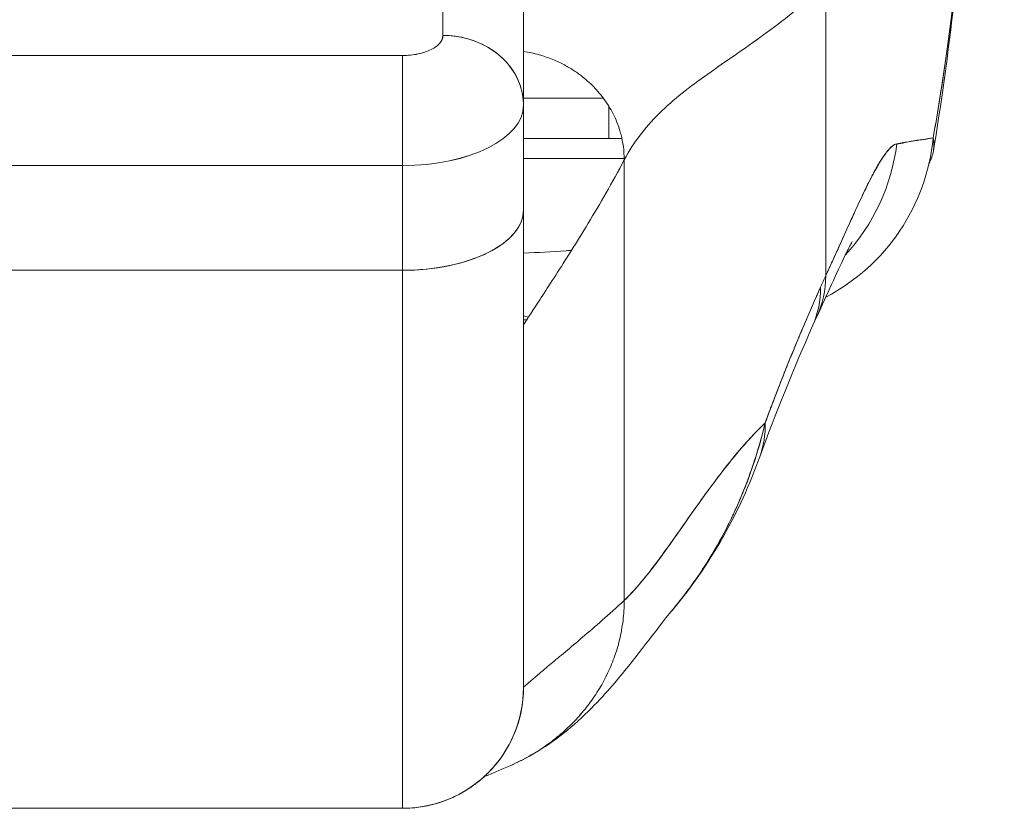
# Model space of a CAD drawing. Header units: inches. Extents: x 10 to 331, y 10 to 212.
# Tile 5 of 145: x 35.033 to 35.995, y 22.241 to 23.012. Entities that reach past the tile are written whole.
import ezdxf

# ---------------------------------------------------------------- set-up
doc = ezdxf.new("R2010")
doc.units = ezdxf.units.IN
doc.header["$LTSCALE"] = 20
doc.header["$MEASUREMENT"] = 0
doc.layers.add('Visible (ANSI)', color=7, linetype='Continuous', lineweight=5)

msp = doc.modelspace()

# ---------------------------------------------------------------- linework, layer by layer
at = {"layer": 'Visible (ANSI)'}
for p, q in [((35.44686, 23.17355), (35.44686, 22.99638)), ((35.44686, 22.99638), (35.44686, 23.17355)), ((35.5256, 23.10536), (35.5256, 22.92879)), ((35.5256, 22.92879), (35.5256, 23.10536)), ((35.82087, 23.04694), (35.82087, 22.76168)), ((35.82087, 22.76168), (35.82087, 23.04694)), ((35.43482, 22.98224), (35.43482, 22.98224)), ((35.40749, 22.9767), (34.85631, 22.9767)), ((34.85631, 22.9767), (35.40749, 22.9767)), ((35.40749, 22.86914), (35.40749, 22.9767)), ((35.5256, 22.82591), (35.5256, 22.92779)), ((35.5256, 22.92779), (35.5256, 22.82591)), ((35.60884, 22.89566), (35.60884, 22.92744)), ((35.50606, 22.89566), (35.50606, 22.89566)), ((35.62176, 22.89566), (35.5256, 22.89566)), ((35.62402, 22.87598), (35.5256, 22.87598)), ((35.5256, 22.87598), (35.62402, 22.87598)), ((35.62402, 22.87467), (35.62402, 22.44441)), ((35.62402, 22.44441), (35.62402, 22.87467)), ((35.40749, 22.86914), (34.85631, 22.86914)), ((34.85631, 22.86914), (35.40749, 22.86914)), ((35.40749, 22.86914), (35.40749, 22.76685)), ((35.40749, 22.76685), (35.40749, 22.86914)), ((35.5256, 22.35935), (35.5256, 22.82591)), ((34.85631, 22.76685), (35.40749, 22.76685)), ((35.40749, 22.76685), (34.85631, 22.76685)), ((35.40749, 22.76685), (35.40749, 22.24124)), ((35.40749, 22.24124), (35.40749, 22.76685)), ((35.52874, 22.7185), (35.5256, 22.7185)), ((35.5256, 22.7185), (35.52874, 22.7185)), ((34.85631, 22.24124), (35.40749, 22.24124)), ((35.40749, 22.24124), (34.85631, 22.24124))]:
    msp.add_line(p, q, dxfattribs=at)
for centre, radius, start, end in [((35.50591, 22.89566), 0.01969, 211.12103, 211.12769), ((35.5498, 22.79724), 0.07874, 252.09758, 255.69041), ((35.40749, 22.35935), 0.11811, 270, 0.00005), ((35.40749, 22.35935), 0.11811, 270, 0)]:
    msp.add_arc(centre, radius, start, end, dxfattribs=at)
for centre, major_axis, ratio, start_param, end_param in [((35.44686, 22.92819), (0.07874, 0), 0.866025, 0, 1.570796), ((35.40749, 22.90851), (0, 0.07874), 0.00001, 4.188762, 5.759632), ((35.13189, 22.93508), (0.58071, -0.00005), 0.000044, 5.457402, 5.660713), ((35.40749, 22.92819), (0.11811, 0), 0.5, 4.712389, 6.283185), ((35.40746, 22.92821), (0.11814, 0), 0.500025, 4.712617, 6.28299), ((35.50591, 22.89566), (0, -0.01969), 0.00001, 1.565064, 1.565245), ((35.50591, 22.89566), (0, 0.01969), 0.00001, 4.706659, 4.70684), ((35.73021, 22.91535), (0, -0.19685), 0.99821, 0.479991, 1.473429), ((35.6964, 22.91535), (0, -0.19685), 0.993149, 0.824486, 1.44385), ((35.6964, 22.91535), (0, 0.19685), 0.993149, 3.966067, 4.585431), ((35.13188, 22.87601), (-0.63977, 0.00005), 0.000024, 2.114222, 2.114228), ((35.13189, 22.87602), (-0.63976, 0.00006), 0.000044, 2.233749, 2.448509), ((35.40749, 22.82591), (0.11811, 0), 0.5, 4.712389, 6.283186), ((35.40749, 22.82591), (0.11811, 0), 0.5, 4.712389, 6.283185), ((35.6336, 22.80457), (0.17845, -0.0831), 0.683666, 0, 0.303157), ((35.6336, 22.80457), (0.17845, -0.0831), 0.683666, 6.283185, 6.586342), ((35.85196, 22.44732), (-0.07075, -0.42285), 0.273863, 3.921138, 3.960246), ((35.85196, 22.44738), (0.07073, 0.42277), 0.273877, 0.779541, 0.818657), ((35.62827, 22.79281), (0.18007, -0.07954), 0.655934, 0.000024, 0.289944), ((35.62827, 22.79281), (0.18007, -0.07954), 0.655934, 0.000024, 0.289944), ((35.6336, 22.80457), (0.17845, -0.0831), 0.683665, 6.016719, 6.016771), ((35.6336, 22.80457), (0.17845, -0.0831), 0.683665, 6.016719, 6.016771), ((35.62827, 22.79281), (0.18007, -0.07954), 0.655934, 6.009184, 6.009265), ((35.62827, 22.79281), (0.18007, -0.07954), 0.655934, 6.009188, 6.009266), ((35.5713, 22.65147), (0.18516, -0.06682), 0.666321, 6.283145, 6.537315), ((35.5713, 22.65147), (0.18516, -0.06682), 0.666321, 6.283145, 6.537315), ((35.5713, 22.65147), (0.18516, -0.06682), 0.666321, 6.097849, 6.100819), ((35.5713, 22.65147), (0.18516, -0.06682), 0.666321, 6.097849, 6.100819)]:
    msp.add_ellipse(centre, major_axis=major_axis, ratio=ratio, start_param=start_param, end_param=end_param, dxfattribs=at)
for points, knots in [([(35.99529, 23.74952), (35.99326, 23.69871), (35.99112, 23.64991), (35.98889, 23.60313), (35.98665, 23.55635), (35.98431, 23.51159), (35.98188, 23.46884), (35.97944, 23.42609), (35.97691, 23.38535), (35.97427, 23.34658), (35.97164, 23.3078), (35.9689, 23.271), (35.96607, 23.23611), (35.96323, 23.20123), (35.9603, 23.16825), (35.95726, 23.13713), (35.95423, 23.106), (35.95109, 23.07672), (35.94786, 23.0492), (35.94462, 23.02169), (35.94129, 22.99594), (35.93786, 22.97187), (35.93442, 22.94779), (35.93089, 22.92539), (35.92725, 22.90457), (35.92676, 22.90176), (35.92627, 22.89897), (35.92577, 22.89621)], [0, 0, 0, 0, 0.122921, 0.122921, 0.122921, 0.245842, 0.245842, 0.245842, 0.368763, 0.368763, 0.368763, 0.491684, 0.491684, 0.491684, 0.614605, 0.614605, 0.614605, 0.737526, 0.737526, 0.737526, 0.860447, 0.860447, 0.860447, 0.983368, 0.983368, 0.983368, 1, 1, 1, 1]), ([(35.92577, 22.89621), (35.92956, 22.9173), (35.93324, 22.94006), (35.93681, 22.96461), (35.94038, 22.98916), (35.94385, 23.01548), (35.94721, 23.04369), (35.95056, 23.0719), (35.95382, 23.102), (35.95696, 23.13406), (35.96011, 23.16612), (35.96315, 23.20016), (35.96608, 23.23624), (35.96901, 23.27232), (35.97183, 23.31046), (35.97455, 23.3507), (35.97727, 23.39094), (35.97988, 23.43329), (35.98239, 23.47778), (35.98489, 23.52228), (35.98729, 23.56893), (35.98958, 23.61774), (35.99156, 23.66004), (35.99347, 23.70398), (35.99529, 23.74952)], [0, 0, 0, 0, 0.127116, 0.127116, 0.127116, 0.254233, 0.254233, 0.254233, 0.381349, 0.381349, 0.381349, 0.508466, 0.508466, 0.508466, 0.635582, 0.635582, 0.635582, 0.762699, 0.762699, 0.762699, 0.889815, 0.889815, 0.889815, 1, 1, 1, 1]), ([(35.99529, 23.74952), (35.98612, 23.5205), (35.97407, 23.302), (35.94718, 23.03143), (35.93795, 22.95554), (35.92606, 22.88371)], [0, 0, 0, 0, 1.849259, 1.849259, 2.628416, 2.628416, 2.628416, 2.628416]), ([(35.62402, 22.87467), (35.62898, 22.88409), (35.63458, 22.89265), (35.64074, 22.90058), (35.64691, 22.90851), (35.65363, 22.9158), (35.66082, 22.92269), (35.66801, 22.92958), (35.67567, 22.93607), (35.6837, 22.94237), (35.69173, 22.94866), (35.70014, 22.95478), (35.70883, 22.96091), (35.71752, 22.96704), (35.7265, 22.97319), (35.73567, 22.97955), (35.74484, 22.98592), (35.75419, 22.99249), (35.76365, 22.99945), (35.77311, 23.0064), (35.78267, 23.01374), (35.79224, 23.02161), (35.80181, 23.02948), (35.81138, 23.03788), (35.82087, 23.04694)], [0, 0, 0, 0, 0.125, 0.125, 0.125, 0.25, 0.25, 0.25, 0.375, 0.375, 0.375, 0.5, 0.5, 0.5, 0.625, 0.625, 0.625, 0.75, 0.75, 0.75, 0.875001, 0.875001, 0.875001, 1, 1, 1, 1]), ([(35.82087, 23.04694), (35.81139, 23.03788), (35.80181, 23.02948), (35.79225, 23.02162), (35.78268, 23.01375), (35.77312, 23.00641), (35.76366, 22.99945), (35.7542, 22.9925), (35.74484, 22.98592), (35.73567, 22.97956), (35.72651, 22.9732), (35.71753, 22.96704), (35.70884, 22.96091), (35.70014, 22.95478), (35.69174, 22.94867), (35.6837, 22.94237), (35.67567, 22.93607), (35.66801, 22.92959), (35.66082, 22.9227), (35.65363, 22.91581), (35.64691, 22.90851), (35.64074, 22.90058), (35.63458, 22.89265), (35.62898, 22.88409), (35.62402, 22.87467)], [0, 0, 0, 0, 0.124961, 0.124961, 0.124961, 0.249967, 0.249967, 0.249967, 0.374972, 0.374972, 0.374972, 0.499978, 0.499978, 0.499978, 0.624983, 0.624983, 0.624983, 0.749989, 0.749989, 0.749989, 0.874994, 0.874994, 0.874994, 1, 1, 1, 1]), ([(35.44686, 22.99638), (35.44676, 22.99365), (35.44577, 22.99115), (35.44381, 22.98881), (35.44186, 22.98647), (35.43894, 22.98429), (35.4353, 22.98247), (35.43166, 22.98065), (35.4273, 22.97919), (35.42262, 22.97822), (35.41794, 22.97724), (35.41294, 22.97675), (35.40749, 22.9767)], [0, 0, 0, 0, 0.25, 0.25, 0.25, 0.5, 0.5, 0.5, 0.75, 0.75, 0.75, 1, 1, 1, 1]), ([(35.40749, 22.9767), (35.41271, 22.9767), (35.4179, 22.97723), (35.42264, 22.97822), (35.42738, 22.97921), (35.43169, 22.98066), (35.43529, 22.98247), (35.4389, 22.98427), (35.44182, 22.98643), (35.44381, 22.9888), (35.44579, 22.99118), (35.44685, 22.99377), (35.44686, 22.99638)], [0, 0, 0, 0, 0.25, 0.25, 0.25, 0.5, 0.5, 0.5, 0.75, 0.75, 0.75, 1, 1, 1, 1]), ([(35.44686, 22.99638), (35.45512, 22.99638), (35.46337, 22.99525), (35.47121, 22.99304), (35.47906, 22.99083), (35.48649, 22.98755), (35.49316, 22.98335), (35.49983, 22.97915), (35.50573, 22.97404), (35.51058, 22.96826), (35.51542, 22.96248), (35.5192, 22.95605), (35.52175, 22.94926), (35.52429, 22.94248), (35.5256, 22.93534), (35.5256, 22.92819)], [0, 0, 0, 0, 0.2, 0.2, 0.2, 0.4, 0.4, 0.4, 0.6, 0.6, 0.6, 0.8, 0.8, 0.8, 1, 1, 1, 1]), ([(35.62402, 22.87467), (35.62402, 22.87936), (35.6237, 22.88374), (35.62314, 22.88783), (35.62259, 22.89193), (35.62181, 22.89574), (35.62089, 22.89928), (35.61997, 22.90283), (35.61892, 22.90612), (35.61778, 22.90919), (35.61664, 22.91227), (35.6154, 22.91513), (35.61411, 22.91782), (35.61281, 22.92051), (35.61146, 22.92303), (35.61006, 22.92542), (35.60865, 22.92781), (35.60719, 22.93008), (35.60567, 22.93226), (35.60416, 22.93443), (35.60258, 22.93653), (35.60093, 22.93857), (35.59928, 22.9406), (35.59755, 22.94259), (35.59571, 22.94455), (35.59387, 22.94651), (35.59193, 22.94844), (35.58983, 22.95036), (35.58774, 22.95229), (35.5855, 22.9542), (35.58307, 22.95611), (35.58185, 22.95707), (35.58058, 22.95803), (35.57926, 22.95898), (35.57794, 22.95994), (35.57656, 22.96089), (35.57512, 22.96184), (35.57368, 22.96279), (35.57218, 22.96373), (35.5706, 22.96467), (35.56903, 22.96561), (35.56739, 22.96654), (35.56566, 22.96746), (35.56394, 22.96838), (35.56214, 22.96929), (35.56026, 22.97018), (35.55837, 22.97107), (35.5564, 22.97194), (35.55434, 22.97279), (35.55227, 22.97363), (35.55012, 22.97445), (35.54786, 22.97523), (35.5456, 22.97601), (35.54324, 22.97675), (35.54078, 22.97744), (35.53831, 22.97814), (35.53574, 22.97878), (35.53306, 22.97936), (35.53066, 22.97988), (35.52817, 22.98034), (35.5256, 22.98074)], [0, 0, 0, 0, 0.0625, 0.0625, 0.0625, 0.125, 0.125, 0.125, 0.1875, 0.1875, 0.1875, 0.25, 0.25, 0.25, 0.3125, 0.3125, 0.3125, 0.375, 0.375, 0.375, 0.4375, 0.4375, 0.4375, 0.5, 0.5, 0.5, 0.5625, 0.5625, 0.5625, 0.625, 0.625, 0.625, 0.65625, 0.65625, 0.65625, 0.6875, 0.6875, 0.6875, 0.71875, 0.71875, 0.71875, 0.75, 0.75, 0.75, 0.78125, 0.78125, 0.78125, 0.8125, 0.8125, 0.8125, 0.84375, 0.84375, 0.84375, 0.875, 0.875, 0.875, 0.90625, 0.90625, 0.90625, 0.9341736, 0.9341736, 0.9341736, 0.9341736]), ([(35.61471, 22.89566), (35.61417, 22.89566), (35.61365, 22.89566), (35.61315, 22.89566), (35.61314, 22.89566), (35.61313, 22.89566), (35.61312, 22.89566)], [0.5664779, 0.5664779, 0.5664779, 0.5664779, 0.6666667, 0.6666667, 0.6666667, 0.6683871, 0.6683871, 0.6683871, 0.6683871]), ([(35.92577, 22.89621), (35.92419, 22.89605), (35.92242, 22.89572), (35.92047, 22.89538), (35.9194, 22.89519), (35.91827, 22.89499), (35.91708, 22.89481), (35.91691, 22.89479), (35.91675, 22.89476), (35.91659, 22.89474), (35.91598, 22.89465), (35.91536, 22.89457), (35.91472, 22.89448), (35.91281, 22.89423), (35.91076, 22.89398), (35.90853, 22.89362), (35.90755, 22.89346), (35.90653, 22.89328), (35.90548, 22.89308), (35.90521, 22.89303), (35.90495, 22.89298), (35.90469, 22.89293), (35.90373, 22.89274), (35.90275, 22.89254), (35.90174, 22.89232), (35.89941, 22.89184), (35.89694, 22.89132), (35.89433, 22.89092), (35.8935, 22.89079), (35.89266, 22.89068), (35.8918, 22.89058), (35.89132, 22.89052), (35.89083, 22.89047), (35.89033, 22.89042)], [0, 0, 0, 0, 0.215172, 0.215172, 0.215172, 0.333333, 0.333333, 0.333333, 0.349511, 0.349511, 0.349511, 0.409038, 0.409038, 0.409038, 0.587512, 0.587512, 0.587512, 0.666667, 0.666667, 0.666667, 0.686219, 0.686219, 0.686219, 0.756792, 0.756792, 0.756792, 0.91937, 0.91937, 0.91937, 0.970836, 0.970836, 0.970836, 1, 1, 1, 1]), ([(35.89033, 22.89042), (35.89491, 22.89126), (35.89916, 22.89203), (35.90309, 22.89268), (35.90355, 22.89275), (35.904, 22.89283), (35.90445, 22.8929), (35.90853, 22.89356), (35.91227, 22.89411), (35.91567, 22.89462), (35.91585, 22.89465), (35.91603, 22.89468), (35.91621, 22.8947), (35.91976, 22.89524), (35.92293, 22.89576), (35.92577, 22.89621)], [0, 0, 0, 0, 0.298748, 0.298748, 0.298748, 0.333333, 0.333333, 0.333333, 0.649666, 0.649666, 0.649666, 0.666667, 0.666667, 0.666667, 1, 1, 1, 1]), ([(35.92171, 22.87124), (35.92392, 22.87529), (35.92532, 22.87943), (35.92601, 22.88341), (35.92681, 22.888), (35.92667, 22.89239), (35.92577, 22.89621)], [0.8992771, 0.8992771, 0.8992771, 0.8992771, 0.9461063, 0.9461063, 0.9461063, 1, 1, 1, 1]), ([(35.82087, 22.76168), (35.82312, 22.76655), (35.82528, 22.77127), (35.82737, 22.77585), (35.82991, 22.78142), (35.83234, 22.78678), (35.83466, 22.79193), (35.8372, 22.79754), (35.83961, 22.80289), (35.84193, 22.808), (35.84335, 22.81114), (35.84474, 22.8142), (35.84609, 22.81716), (35.84718, 22.81956), (35.84825, 22.8219), (35.8493, 22.82418), (35.85196, 22.82996), (35.85447, 22.83535), (35.85686, 22.84037), (35.85959, 22.84611), (35.86216, 22.85135), (35.8646, 22.85609), (35.86472, 22.85633), (35.86484, 22.85657), (35.86496, 22.85681), (35.86762, 22.86196), (35.87011, 22.86652), (35.87244, 22.87049), (35.87494, 22.87473), (35.87726, 22.87829), (35.87943, 22.88117), (35.8797, 22.88153), (35.87997, 22.88188), (35.88024, 22.88222), (35.88298, 22.88572), (35.88547, 22.8881), (35.88772, 22.88939), (35.88863, 22.88991), (35.8895, 22.89025), (35.89033, 22.89042)], [0, 0, 0, 0, 0.057355, 0.057355, 0.057355, 0.127207, 0.127207, 0.127207, 0.203207, 0.203207, 0.203207, 0.25, 0.25, 0.25, 0.287987, 0.287987, 0.287987, 0.384242, 0.384242, 0.384242, 0.494472, 0.494472, 0.494472, 0.5, 0.5, 0.5, 0.620982, 0.620982, 0.620982, 0.75, 0.75, 0.75, 0.766262, 0.766262, 0.766262, 0.932672, 0.932672, 0.932672, 1, 1, 1, 1]), ([(35.89033, 22.89042), (35.88888, 22.89032), (35.88728, 22.88945), (35.88556, 22.88798), (35.88466, 22.88721), (35.88372, 22.88627), (35.88274, 22.88519), (35.88139, 22.88369), (35.87996, 22.88192), (35.87846, 22.87982), (35.87681, 22.87754), (35.87507, 22.87486), (35.8732, 22.87175), (35.87068, 22.86757), (35.86794, 22.8626), (35.86489, 22.85666), (35.86358, 22.85411), (35.86221, 22.85139), (35.86078, 22.84848), (35.85779, 22.84241), (35.85451, 22.83552), (35.85088, 22.82765), (35.84962, 22.82493), (35.84832, 22.82209), (35.84698, 22.81913), (35.846, 22.81698), (35.84499, 22.81476), (35.84396, 22.81248), (35.84154, 22.80711), (35.83897, 22.80137), (35.83625, 22.79531), (35.8345, 22.7914), (35.83268, 22.78736), (35.83079, 22.78321), (35.82767, 22.77634), (35.82437, 22.76914), (35.82087, 22.76168)], [0, 0, 0, 0, 0.13127, 0.13127, 0.13127, 0.2, 0.2, 0.2, 0.295706, 0.295706, 0.295706, 0.4, 0.4, 0.4, 0.539952, 0.539952, 0.539952, 0.6, 0.6, 0.6, 0.725303, 0.725303, 0.725303, 0.768562, 0.768562, 0.768562, 0.8, 0.8, 0.8, 0.873831, 0.873831, 0.873831, 0.921366, 0.921366, 0.921366, 1, 1, 1, 1]), ([(35.5256, 22.71368), (35.5256, 22.71368), (35.5264, 22.71492), (35.5279, 22.71721), (35.5294, 22.71951), (35.5316, 22.72286), (35.53438, 22.72712), (35.53716, 22.73137), (35.54053, 22.73652), (35.54437, 22.74243), (35.54821, 22.74833), (35.55253, 22.75499), (35.55722, 22.76228), (35.5619, 22.76957), (35.56696, 22.77748), (35.57227, 22.78593), (35.57758, 22.79438), (35.58314, 22.80336), (35.58885, 22.8128), (35.59457, 22.82224), (35.60043, 22.83214), (35.60633, 22.84246), (35.61222, 22.85277), (35.61816, 22.86351), (35.62402, 22.87467)], [0, 0, 0, 0, 0.125, 0.125, 0.125, 0.25, 0.25, 0.25, 0.375, 0.375, 0.375, 0.5, 0.5, 0.5, 0.625, 0.625, 0.625, 0.75, 0.75, 0.75, 0.875, 0.875, 0.875, 1, 1, 1, 1]), ([(35.5256, 22.35935), (35.5256, 22.35938), (35.5256, 22.36405), (35.5256, 22.37344), (35.5256, 22.38284), (35.5256, 22.39696), (35.5256, 22.41556), (35.5256, 22.43415), (35.5256, 22.45722), (35.5256, 22.48438), (35.5256, 22.51155), (35.5256, 22.54281), (35.5256, 22.57783), (35.5256, 22.61285), (35.5256, 22.65163), (35.5256, 22.6931), (35.5256, 22.73456), (35.5256, 22.77871), (35.5256, 22.82591)], [0, 0, 0, 0, 0.166667, 0.166667, 0.166667, 0.333333, 0.333333, 0.333333, 0.5, 0.5, 0.5, 0.666667, 0.666667, 0.666667, 0.833333, 0.833333, 0.833333, 1, 1, 1, 1]), ([(35.5256, 22.78353), (35.53938, 22.78428), (35.55335, 22.78512), (35.56745, 22.78605), (35.56915, 22.78616), (35.57085, 22.78627), (35.57255, 22.78639)], [0.28526649, 0.28526649, 0.28526649, 0.28526649, 0.33333333, 0.33333333, 0.33333333, 0.33912449, 0.33912449, 0.33912449, 0.33912449]), ([(35.84676, 22.79508), (35.84676, 22.79508), (35.84618, 22.79406), (35.84388, 22.78971), (35.84178, 22.78553), (35.83578, 22.77304), (35.83143, 22.76365), (35.82218, 22.74346), (35.81734, 22.73283), (35.81205, 22.72147)], [0.5937192, 0.5937192, 0.5937192, 0.5937192, 0.6644254, 0.6644254, 0.7661745, 0.7661745, 0.9076408, 0.9076408, 1.0334427, 1.0334427, 1.0334427, 1.0334427]), ([(35.81573, 22.75036), (35.8096, 22.73651), (35.80345, 22.72236), (35.79735, 22.70794), (35.79501, 22.70241), (35.79268, 22.69684), (35.79036, 22.69123), (35.79022, 22.6909), (35.79009, 22.69057), (35.78995, 22.69024), (35.78636, 22.68153), (35.78279, 22.67273), (35.77925, 22.6638), (35.7733, 22.64876), (35.76745, 22.63337), (35.76171, 22.61781)], [0, 0, 0, 0, 0.333333, 0.333333, 0.333333, 0.461137, 0.461137, 0.461137, 0.468697, 0.468697, 0.468697, 0.666667, 0.666667, 0.666667, 1, 1, 1, 1]), ([(35.76171, 22.61781), (35.76768, 22.6341), (35.77389, 22.65033), (35.78035, 22.66655), (35.78659, 22.68223), (35.79307, 22.69791), (35.79978, 22.71365), (35.80497, 22.72583), (35.81029, 22.73805), (35.81573, 22.75036)], [0, 0, 0, 0, 0.368344, 0.368344, 0.368344, 0.724557, 0.724557, 0.724557, 1, 1, 1, 1]), ([(35.76171, 22.61781), (35.76154, 22.61766), (35.76138, 22.6175), (35.76122, 22.61735), (35.75197, 22.60843), (35.74305, 22.59866), (35.73443, 22.58839), (35.72581, 22.57812), (35.71749, 22.56737), (35.70943, 22.5565), (35.70138, 22.54564), (35.6936, 22.53467), (35.68606, 22.52395), (35.67853, 22.51324), (35.67123, 22.50279), (35.66415, 22.49297), (35.65707, 22.48315), (35.65021, 22.47396), (35.64353, 22.46575), (35.63685, 22.45754), (35.63036, 22.45031), (35.62402, 22.44441)], [0, 0, 0, 0, 0.002892, 0.002892, 0.002892, 0.169077, 0.169077, 0.169077, 0.335261, 0.335261, 0.335261, 0.501446, 0.501446, 0.501446, 0.667631, 0.667631, 0.667631, 0.833815, 0.833815, 0.833815, 1, 1, 1, 1]), ([(35.62402, 22.44441), (35.62879, 22.44885), (35.63364, 22.45404), (35.6386, 22.45983), (35.64355, 22.46562), (35.64861, 22.47202), (35.65378, 22.47887), (35.65895, 22.48573), (35.66423, 22.49304), (35.66964, 22.50065), (35.67505, 22.50826), (35.68059, 22.51617), (35.68626, 22.52423), (35.69193, 22.53229), (35.69774, 22.5405), (35.7037, 22.5487), (35.70966, 22.55689), (35.71577, 22.56508), (35.72204, 22.57309), (35.72832, 22.5811), (35.73475, 22.58894), (35.74135, 22.59645), (35.74796, 22.60396), (35.75474, 22.61113), (35.76171, 22.61781)], [0, 0, 0, 0, 0.125, 0.125, 0.125, 0.25, 0.25, 0.25, 0.375, 0.375, 0.375, 0.5, 0.5, 0.5, 0.625, 0.625, 0.625, 0.75, 0.75, 0.75, 0.875, 0.875, 0.875, 1, 1, 1, 1]), ([(35.66964, 22.43323), (35.67339, 22.43767), (35.6771, 22.44223), (35.68074, 22.44692), (35.68204, 22.44861), (35.68334, 22.4503), (35.68462, 22.45202), (35.69341, 22.4637), (35.7018, 22.47614), (35.70958, 22.48908), (35.71704, 22.5015), (35.72394, 22.51439), (35.73017, 22.52753), (35.73086, 22.52898), (35.73154, 22.53044), (35.73222, 22.5319), (35.739, 22.54659), (35.74496, 22.56159), (35.75011, 22.57692), (35.7546, 22.59028), (35.75847, 22.6039), (35.76171, 22.61781)], [0.6342675, 0.6342675, 0.6342675, 0.6342675, 0.6666667, 0.6666667, 0.6666667, 0.6782727, 0.6782727, 0.6782727, 0.7574117, 0.7574117, 0.7574117, 0.8333333, 0.8333333, 0.8333333, 0.8417294, 0.8417294, 0.8417294, 0.9263034, 0.9263034, 0.9263034, 1, 1, 1, 1]), ([(35.76171, 22.61781), (35.7591, 22.60718), (35.75613, 22.59636), (35.75274, 22.58554), (35.74926, 22.57441), (35.74533, 22.56327), (35.74095, 22.55229), (35.73757, 22.54384), (35.73393, 22.53547), (35.73004, 22.52726), (35.72998, 22.52712), (35.72991, 22.52699), (35.72985, 22.52685), (35.72857, 22.52416), (35.72727, 22.52149), (35.72595, 22.51884), (35.72031, 22.50757), (35.71422, 22.4966), (35.70775, 22.48604), (35.7011, 22.47518), (35.69406, 22.46476), (35.68672, 22.45483), (35.68466, 22.45204), (35.68258, 22.4493), (35.68048, 22.44659), (35.67692, 22.44202), (35.67331, 22.43757), (35.66964, 22.43324)], [0, 0, 0, 0, 0.0590886, 0.0590886, 0.0590886, 0.1198834, 0.1198834, 0.1198834, 0.1666667, 0.1666667, 0.1666667, 0.167443, 0.167443, 0.167443, 0.1827493, 0.1827493, 0.1827493, 0.2477615, 0.2477615, 0.2477615, 0.3145868, 0.3145868, 0.3145868, 0.3333333, 0.3333333, 0.3333333, 0.3649693, 0.3649693, 0.3649693, 0.3649693]), ([(35.62402, 22.44441), (35.62402, 22.43756), (35.62318, 22.42433), (35.61974, 22.40571), (35.61443, 22.38816), (35.60742, 22.37164), (35.59884, 22.35611), (35.58876, 22.34154), (35.5772, 22.32792), (35.56416, 22.31527), (35.54961, 22.30366), (35.5335, 22.29317), (35.52077, 22.28654), (35.51357, 22.28332), (35.5126, 22.28289)], [0, 0, 0, 0, 0.0666667, 0.1333333, 0.2, 0.2666667, 0.3333333, 0.4, 0.4666667, 0.5333333, 0.6, 0.6666667, 0.7333333, 0.7436165, 0.7436165, 0.7436165, 0.7436165]), ([(35.5126, 22.28289), (35.51357, 22.28332), (35.51453, 22.28375), (35.51549, 22.28419), (35.52168, 22.28702), (35.52759, 22.29009), (35.53323, 22.29338), (35.53887, 22.29666), (35.54424, 22.30016), (35.54935, 22.30384), (35.55446, 22.30753), (35.55931, 22.3114), (35.56391, 22.31544), (35.56851, 22.31949), (35.57285, 22.3237), (35.57695, 22.32808), (35.58105, 22.33246), (35.5849, 22.337), (35.58851, 22.34169), (35.59212, 22.34639), (35.59548, 22.35125), (35.59859, 22.35627), (35.6017, 22.36129), (35.60456, 22.36646), (35.60716, 22.37181), (35.60976, 22.37715), (35.61209, 22.38266), (35.61415, 22.38833), (35.6162, 22.39401), (35.61797, 22.39986), (35.61943, 22.40589), (35.62088, 22.41192), (35.62203, 22.41812), (35.62282, 22.42453), (35.6236, 22.43094), (35.62402, 22.43756), (35.62402, 22.44441)], [0.2563835, 0.2563835, 0.2563835, 0.2563835, 0.2666667, 0.2666667, 0.2666667, 0.3333333, 0.3333333, 0.3333333, 0.4, 0.4, 0.4, 0.4666667, 0.4666667, 0.4666667, 0.5333333, 0.5333333, 0.5333333, 0.6, 0.6, 0.6, 0.6666667, 0.6666667, 0.6666667, 0.7333333, 0.7333333, 0.7333333, 0.8, 0.8, 0.8, 0.8666667, 0.8666667, 0.8666667, 0.9333333, 0.9333333, 0.9333333, 1, 1, 1, 1]), ([(35.5256, 22.35935), (35.5256, 22.35935), (35.5262, 22.35991), (35.52737, 22.36096), (35.52853, 22.36201), (35.53027, 22.36355), (35.53254, 22.36553), (35.53481, 22.3675), (35.53762, 22.36991), (35.54092, 22.37271), (35.54423, 22.37551), (35.54804, 22.37871), (35.55231, 22.38228), (35.55659, 22.38586), (35.56134, 22.38981), (35.56652, 22.39415), (35.5717, 22.39848), (35.57731, 22.4032), (35.58333, 22.40832), (35.58935, 22.41345), (35.59578, 22.41898), (35.60257, 22.42498), (35.60936, 22.43097), (35.61652, 22.43742), (35.62402, 22.44441)], [0, 0, 0, 0, 0.125, 0.125, 0.125, 0.25, 0.25, 0.25, 0.375, 0.375, 0.375, 0.5, 0.5, 0.5, 0.625, 0.625, 0.625, 0.75, 0.75, 0.75, 0.875, 0.875, 0.875, 1, 1, 1, 1]), ([(35.62402, 22.44441), (35.61652, 22.43742), (35.60936, 22.43097), (35.60257, 22.42498), (35.59578, 22.41898), (35.58935, 22.41345), (35.58333, 22.40832), (35.57731, 22.4032), (35.5717, 22.39848), (35.56652, 22.39415), (35.56134, 22.38981), (35.55659, 22.38586), (35.55231, 22.38228), (35.54804, 22.37871), (35.54423, 22.37551), (35.54092, 22.37271), (35.53762, 22.36991), (35.53481, 22.3675), (35.53254, 22.36553), (35.53027, 22.36355), (35.52853, 22.36201), (35.52737, 22.36096), (35.5262, 22.35991), (35.5256, 22.35935), (35.5256, 22.35935)], [0, 0, 0, 0, 0.125, 0.125, 0.125, 0.25, 0.25, 0.25, 0.375, 0.375, 0.375, 0.5, 0.5, 0.5, 0.625, 0.625, 0.625, 0.75, 0.75, 0.75, 0.875, 0.875, 0.875, 1, 1, 1, 1]), ([(35.66964, 22.43324), (35.66241, 22.42469), (35.64764, 22.40476), (35.6184, 22.36807), (35.60736, 22.35451), (35.58394, 22.33091), (35.57459, 22.32215), (35.55635, 22.30802), (35.54928, 22.30298), (35.53287, 22.2928), (35.52332, 22.2876), (35.5126, 22.28289)], [0, 0, 0, 0, 0.755651, 0.755651, 1.132235, 1.132235, 1.328898, 1.328898, 1.432194, 1.432194, 1.539214, 1.539214, 1.539214, 1.539214]), ([(35.40749, 22.24124), (35.4139, 22.24124), (35.41993, 22.24175), (35.42558, 22.24263), (35.43122, 22.2435), (35.43649, 22.24474), (35.44139, 22.24621), (35.44629, 22.24768), (35.45082, 22.24937), (35.45503, 22.25122), (35.45924, 22.25308), (35.46313, 22.25508), (35.46674, 22.25718), (35.47035, 22.25927), (35.47368, 22.26145), (35.47678, 22.2637), (35.47989, 22.26595), (35.48276, 22.26826), (35.48544, 22.27062), (35.48813, 22.27298), (35.49062, 22.27538), (35.49296, 22.27784), (35.49531, 22.28029), (35.4975, 22.2828), (35.49957, 22.28538), (35.50163, 22.28795), (35.50358, 22.29059), (35.50541, 22.29331), (35.50725, 22.29604), (35.50899, 22.29886), (35.51063, 22.30179), (35.51226, 22.30472), (35.5138, 22.30778), (35.51524, 22.31098), (35.51668, 22.31419), (35.51802, 22.31755), (35.51924, 22.32111), (35.52046, 22.32467), (35.52155, 22.32841), (35.52248, 22.3324), (35.52342, 22.33638), (35.52419, 22.34059), (35.52474, 22.34507), (35.52528, 22.34956), (35.5256, 22.3543), (35.5256, 22.35935)], [0, 0, 0, 0, 0.066667, 0.066667, 0.066667, 0.133333, 0.133333, 0.133333, 0.2, 0.2, 0.2, 0.266667, 0.266667, 0.266667, 0.333333, 0.333333, 0.333333, 0.4, 0.4, 0.4, 0.466667, 0.466667, 0.466667, 0.533333, 0.533333, 0.533333, 0.6, 0.6, 0.6, 0.666667, 0.666667, 0.666667, 0.733333, 0.733333, 0.733333, 0.8, 0.8, 0.8, 0.866667, 0.866667, 0.866667, 0.933333, 0.933333, 0.933333, 1, 1, 1, 1])]:
    msp.add_open_spline(points, degree=3, knots=knots, dxfattribs=at)
for points in [[(35.62175, 22.8957), (35.62073, 22.89569), (35.61973, 22.89567), (35.61875, 22.89566)], [(35.48906, 22.88549), (35.48906, 22.88549), (35.48906, 22.88549), (35.48906, 22.88549)], [(35.46266, 22.87598), (35.46266, 22.87598), (35.46266, 22.87598), (35.46266, 22.87598)], [(35.87574, 22.83696), (35.87574, 22.83696), (35.87574, 22.83696), (35.87574, 22.83696)], [(35.85093, 22.82775), (35.85094, 22.82776), (35.85094, 22.82776), (35.85095, 22.82776)], [(35.81205, 22.72147), (35.81083, 22.71884), (35.80959, 22.71611), (35.80833, 22.71327)], [(35.80833, 22.71327), (35.78929, 22.67015), (35.77198, 22.62764), (35.75646, 22.58465)], [(35.75646, 22.58464), (35.73698, 22.53067), (35.70862, 22.47925), (35.66958, 22.43317)], [(35.6088, 22.37528), (35.6088, 22.37528), (35.6088, 22.37528), (35.6088, 22.37528)], [(35.52082, 22.3261), (35.52082, 22.3261), (35.52082, 22.3261), (35.52082, 22.3261)], [(35.52082, 22.3261), (35.52082, 22.3261), (35.52082, 22.3261), (35.52082, 22.3261)], [(35.5126, 22.28289), (35.48829, 22.27223), (35.48766, 22.27246), (35.48747, 22.27244)], [(35.492, 22.27684), (35.49208, 22.27692), (35.49215, 22.27699), (35.49221, 22.27706)]]:
    msp.add_open_spline(points, degree=3, dxfattribs=at)

doc.saveas('drawing.dxf')
